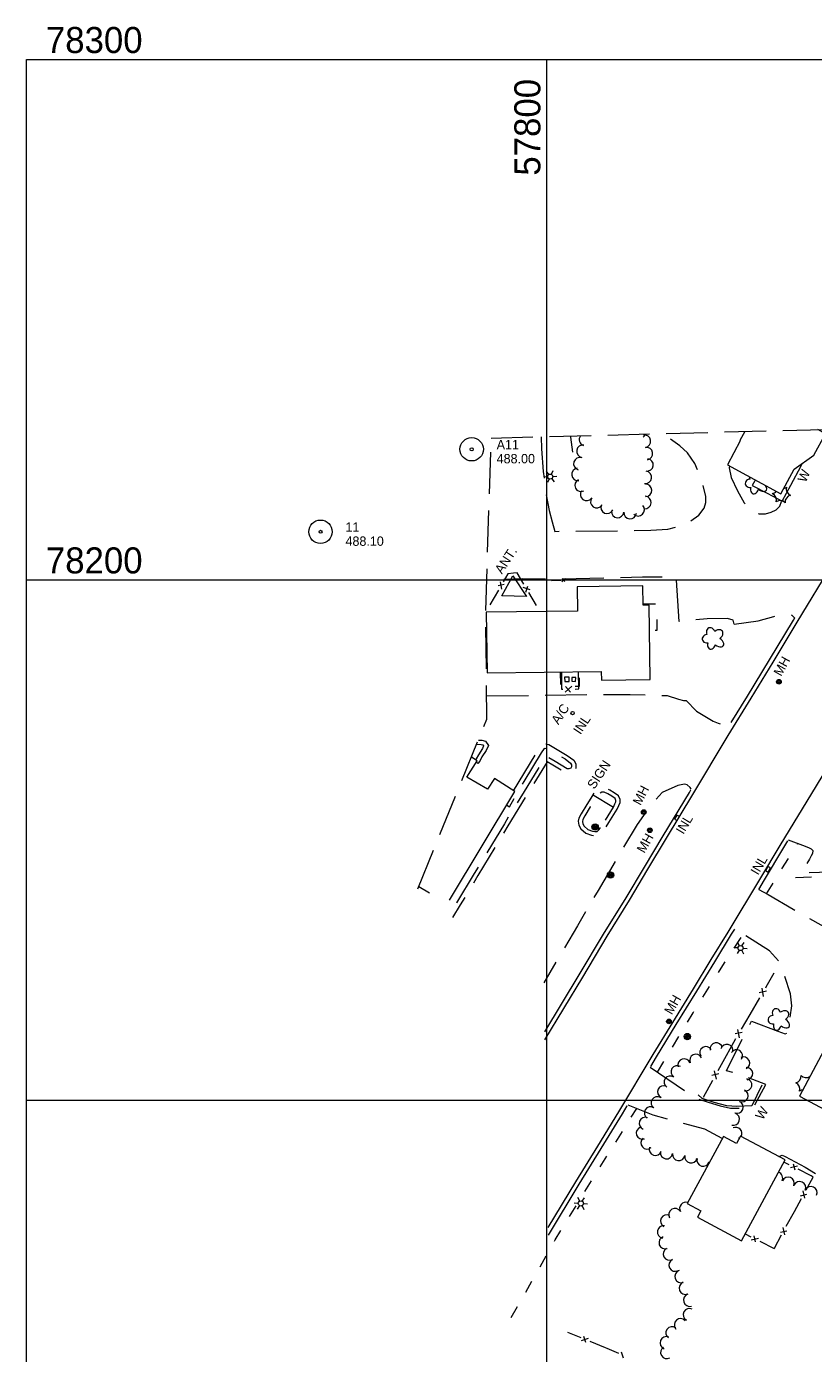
# Model space of a CAD drawing. Header units: feet. Extents: x 57700 to 58190, y 77590 to 78310.
# Tile 6 of 10: x 57700 to 57851, y 78051 to 78306. Entities that reach past the tile are written whole.
import ezdxf
from ezdxf.enums import TextEntityAlignment as Align

# ---------------------------------------------------------------- set-up
doc = ezdxf.new("R2010")
doc.units = ezdxf.units.FT
doc.header["$MEASUREMENT"] = 0
for name, pattern in [('DGN Style 3', [11.216403, 8.011716, -3.204686]), ('DGN Style 5', [5.608201, 2.403515, -3.204686]), ('DGN Style 6', [15.238284, 0.008012, -3.204686, 5.608201, -3.204686, 0.008012, -3.204686])]:
    doc.linetypes.add(name, pattern=pattern)
for name, color, linetype, lineweight in [('E_BLD_Name', 221, 'Continuous', 0), ('E_DRN_Grate', 151, 'Continuous', 0), ('E_DWY', 73, 'DGN Style 3', 0), ('E_LAND_Vegetation', 21, 'Continuous', 0), ('E_MAP_GridLines', 251, 'Continuous', 0), ('E_MAP_Limits', 21, 'DGN Style 3', 0), ('E_MAP_PassPoints', 40, 'Continuous', 0), ('E_MISCPROP', 40, 'Continuous', 0), ('E_MISCPROP_Dash', 54, 'DGN Style 3', 0), ('E_MISCPROP_HvyLine', 54, 'Continuous', 13), ('E_MISCPROP_Railing', 40, 'Continuous', 0), ('E_PATH_Sidewalk', 73, 'DGN Style 5', 0), ('E_RDWY', 40, 'Continuous', 13), ('E_WTR', 251, 'DGN Style 6', 0)]:
    doc.layers.add(name, color=color, linetype=linetype, lineweight=lineweight)
doc.styles.add('Style-IGR_FONT_0', font='IGR_FONT_0.shx')

# ---------------------------------------------------------------- blocks, each defined once
blk = doc.blocks.new('PP')
at = {"layer": 'E_MAP_PassPoints', "color": 40, "linetype": 'Continuous', "lineweight": 0}
for radius in [2.25, 0.288]:
    blk.add_circle((0, 0), radius, dxfattribs=at)
blk = doc.blocks.new('WAL')
at = {"layer": 'E_MISCPROP_Railing', "color": 40, "linetype": 'Continuous', "lineweight": 0, "style": 'Style-IGR_FONT_0'}
blk.add_text('W', height=1.8, rotation=0, dxfattribs=at).set_placement((-0.69, -0.03), align=Align.MIDDLE_LEFT)
blk = doc.blocks.new('INLT')
at = {"layer": 'E_MISCPROP_Railing', "color": 40, "linetype": 'Continuous', "lineweight": 0, "flags": 128}
blk.add_lwpolyline([(0.9, -0.6), (0.9, 0), (0, 0), (0, -0.6), (0.9, -0.6)], dxfattribs=at)
blk = doc.blocks.new('INL')
at = {"layer": 'E_MISCPROP_Railing', "color": 40, "linetype": 'Continuous', "lineweight": 0, "style": 'Style-IGR_FONT_0'}
blk.add_text('INL', height=1.8, rotation=0.0001, dxfattribs=at).set_placement((-1.75, -0.89))
blk = doc.blocks.new('INL_1')
at = {"layer": 'E_MISCPROP_Railing', "color": 40, "linetype": 'Continuous', "lineweight": 0, "style": 'Style-IGR_FONT_0'}
blk.add_text('INL', height=1.8, rotation=0.0001, dxfattribs=at).set_placement((-1.75, -0.89))
blk = doc.blocks.new('MHO')
at = {"layer": 'E_DRN_Grate', "color": 20, "linetype": 'Continuous', "lineweight": 0}
for centre, radius in [((0, 0.01), 0.45), ((0.01, 0.01), 0.365), ((0, 0.01), 0.29), ((0, 0), 0.182)]:
    blk.add_circle(centre, radius, dxfattribs=at)
blk = doc.blocks.new('MHT')
at = {"layer": 'E_DRN_Grate', "color": 20, "linetype": 'Continuous', "lineweight": 0, "style": 'Style-IGR_FONT_0'}
blk.add_text('MH', height=1.8, rotation=0.0001, dxfattribs=at).set_placement((-1.68, -0.92))
blk = doc.blocks.new('MHO_1')
at = {"layer": 'E_DRN_Grate', "color": 20, "linetype": 'Continuous', "lineweight": 0}
for centre, radius in [((0, 0.01), 0.45), ((0.01, 0.01), 0.365), ((0, 0.01), 0.29), ((0, 0), 0.182)]:
    blk.add_circle(centre, radius, dxfattribs=at)
blk = doc.blocks.new('MHT_1')
at = {"layer": 'E_DRN_Grate', "color": 20, "linetype": 'Continuous', "lineweight": 0, "style": 'Style-IGR_FONT_0'}
blk.add_text('MH', height=1.8, rotation=0, dxfattribs=at).set_placement((-1.68, -0.92))
blk = doc.blocks.new('MHO_2')
at = {"layer": 'E_DRN_Grate', "color": 20, "linetype": 'Continuous', "lineweight": 0}
for centre, radius in [((0, 0.01), 0.45), ((0.01, 0.01), 0.365), ((0, 0.01), 0.29), ((0, 0), 0.182)]:
    blk.add_circle(centre, radius, dxfattribs=at)
blk = doc.blocks.new('MHT_2')
at = {"layer": 'E_DRN_Grate', "color": 20, "linetype": 'Continuous', "lineweight": 0, "style": 'Style-IGR_FONT_0'}
blk.add_text('MH', height=1.8, rotation=360, dxfattribs=at).set_placement((-1.68, -0.92))
blk = doc.blocks.new('MHO_4')
at = {"layer": 'E_DRN_Grate', "color": 20, "linetype": 'Continuous', "lineweight": 0}
for centre, radius in [((0, 0.01), 0.45), ((0.01, 0.01), 0.365), ((0, 0.01), 0.29), ((0, 0), 0.182)]:
    blk.add_circle(centre, radius, dxfattribs=at)
blk = doc.blocks.new('MHT_4')
at = {"layer": 'E_DRN_Grate', "color": 20, "linetype": 'Continuous', "lineweight": 0, "style": 'Style-IGR_FONT_0'}
blk.add_text('MH', height=1.8, rotation=0.0001, dxfattribs=at).set_placement((-1.68, -0.92))
blk = doc.blocks.new('AC')
at = {"layer": 'E_BLD_Name', "linetype": 'Continuous', "style": 'Style-IGR_FONT_0'}
blk.add_text('A/C', height=1.8, rotation=0.0001, dxfattribs=at).set_placement((0.5, -0.83))
blk = doc.blocks.new('POLE')
at = {"layer": 'E_MISCPROP', "color": 20, "linetype": 'Continuous', "lineweight": 0}
for centre, radius in [((0, 0.01), 0.605), ((0, 0.01), 0.456), ((0, 0), 0.303), ((0, 0), 0.151)]:
    blk.add_circle(centre, radius, dxfattribs=at)
blk = doc.blocks.new('LTP')
at = {"layer": 'E_MISCPROP', "color": 20, "linetype": 'Continuous', "lineweight": 0}
for p, q in [((-0.49, 0.02), (-1.27, 0.04)), ((-0.24, 0.43), (-0.6, 1.12)), ((0.27, 0.43), (0.68, 1.1)), ((-0.26, -0.43), (-0.67, -1.08)), ((0.23, -0.44), (0.6, -1.09)), ((0.49, -0.01), (1.25, -0.03))]:
    blk.add_line(p, q, dxfattribs=at)
blk.add_circle((0, 0), 0.492, dxfattribs=at)
blk = doc.blocks.new('SIGN')
at = {"layer": 'E_MISCPROP', "color": 20, "linetype": 'Continuous', "lineweight": 0, "style": 'Style-IGR_FONT_0'}
blk.add_text('SIGN', height=1.8, rotation=0.0001, dxfattribs=at).set_placement((-2.6, 0.06), align=Align.MIDDLE_LEFT)
blk = doc.blocks.new('ANT')
at = {"layer": 'E_MISCPROP', "color": 20, "linetype": 'Continuous', "lineweight": 0, "style": 'Style-IGR_FONT_0'}
blk.add_text('ANT.', height=1.8, rotation=0.0001, dxfattribs=at).set_placement((0.17, 0.78), align=Align.MIDDLE_LEFT)
blk = doc.blocks.new('TREE')
at = {"layer": 'E_LAND_Vegetation', "color": 93, "linetype": 'Continuous', "lineweight": 0}
for centre, major_axis, ratio in [((-1.09, -0.01), (0.987, -0.025), 0.832022), ((-0.29, 1.02), (0.272, -0.996), 0.782863), ((0.9, 0.51), (-1.05, -0.59), 0.691916), ((-0.41, -1.09), (0.361, 0.971), 0.716896), ((0.8, -0.78), (-1, 0.92), 0.560249)]:
    blk.add_ellipse(centre, major_axis=major_axis, ratio=ratio, start_param=1.570796, end_param=4.712389, dxfattribs=at)
blk = doc.blocks.new('INL_2')
at = {"layer": 'E_MISCPROP_Railing', "color": 40, "linetype": 'Continuous', "lineweight": 0, "style": 'Style-IGR_FONT_0'}
blk.add_text('INL', height=1.8, rotation=359.9999, dxfattribs=at).set_placement((-1.75, -0.89))
blk = doc.blocks.new('LTP_1')
at = {"layer": 'E_MISCPROP', "color": 20, "linetype": 'Continuous', "lineweight": 0}
for p, q in [((-0.49, 0.02), (-1.27, 0.04)), ((-0.24, 0.43), (-0.6, 1.12)), ((0.27, 0.43), (0.68, 1.1)), ((-0.26, -0.43), (-0.67, -1.08)), ((0.23, -0.44), (0.6, -1.09)), ((0.49, -0.01), (1.25, -0.03))]:
    blk.add_line(p, q, dxfattribs=at)
blk.add_circle((0, 0), 0.492, dxfattribs=at)
blk = doc.blocks.new('POLE_1')
at = {"layer": 'E_MISCPROP', "color": 20, "linetype": 'Continuous', "lineweight": 0}
for centre, radius in [((0, 0.01), 0.605), ((0, 0.01), 0.456), ((0, 0), 0.303), ((0, 0), 0.151)]:
    blk.add_circle(centre, radius, dxfattribs=at)
blk = doc.blocks.new('WAL_2')
at = {"layer": 'E_MISCPROP_Railing', "color": 40, "linetype": 'Continuous', "lineweight": 0, "style": 'Style-IGR_FONT_0'}
blk.add_text('W', height=1.8, rotation=0.0001, dxfattribs=at).set_placement((-0.69, -0.03), align=Align.MIDDLE_LEFT)

msp = doc.modelspace()

# ---------------------------------------------------------------- linework, layer by layer
at = {"layer": 'E_DWY', "color": 51, "linetype": 'DGN Style 3', "lineweight": 0, "flags": 128}
for points in [[(57798.88, 78227.51), (57798.94, 78225.21), (57799.32, 78220.86), (57799.81, 78216.61), (57800.44, 78213.36), (57801.01, 78211.13), (57801.55, 78209.33), (57814.69, 78209.44), (57819.95, 78209.57), (57823.23, 78209.75), (57825.61, 78210.37), (57827.63, 78211.34), (57829.21, 78212.46), (57830.22, 78213.78), (57830.57, 78214.88), (57830.55, 78216.04), (57829.93, 78218.54), (57829.05, 78220.93), (57828.43, 78222.4), (57827.01, 78224.4), (57825.55, 78225.78), (57822.32, 78228.1), (57822.29, 78228.12)], [(57835.11, 78221.87), (57835.02, 78221.55), (57835.41, 78219.65), (57836.61, 78217.13), (57837.92, 78214.81), (57839.64, 78213.08), (57840.83, 78212.7), (57842.05, 78212.72), (57843.09, 78213), (57844.06, 78213.44), (57844.75, 78214.17), (57845.09, 78215.08)], [(57835.99, 78191.51), (57835.83, 78192.28), (57834.7, 78192.57), (57830.82, 78192.5), (57825.43, 78192.01), (57824.87, 78200.49), (57818.37, 78200.5), (57800.65, 78200.1), (57795.38, 78200.18), (57788.44, 78200)], [(57835.99, 78191.51), (57840.62, 78192.12), (57843.62, 78192.99), (57845.07, 78193.39), (57846.09, 78193.52), (57846.53, 78193.46), (57847.09, 78193.2), (57847.34, 78192.95), (57847.63, 78192.63)], [(57788.43, 78177.73), (57796.8, 78177.79), (57807.91, 78177.97), (57816.04, 78177.96), (57823.11, 78177.77), (57825.3, 78177.1), (57826.28, 78176.81), (57826.76, 78176.84)], [(57826.76, 78176.84), (57828.78, 78174.78), (57830.98, 78173.43), (57831.93, 78172.87), (57832.95, 78172.45), (57833.83, 78172.19), (57834.48, 78172.26), (57834.9, 78172.36), (57835.41, 78172.54)], [(57795.64, 78161.29), (57799, 78166.8), (57799.53, 78167.62), (57799.7, 78167.69), (57800.11, 78167.61), (57803.49, 78165.59), (57804.56, 78164.81), (57804.75, 78164.44), (57804.75, 78164.06), (57804.6, 78163.84), (57804.25, 78163.67), (57803.91, 78163.7), (57801.57, 78165.1), (57799.81, 78166.15), (57796.12, 78160.18), (57791.83, 78153.15), (57786.05, 78143.59), (57782.65, 78137.95), (57781.19, 78135.54)], [(57793.58, 78159.46), (57798.32, 78167.22), (57799, 78168.27), (57799.62, 78168.52), (57800.4, 78168.38), (57803.93, 78166.25), (57805.19, 78165.35), (57805.55, 78164.64), (57805.55, 78163.81), (57805.13, 78163.21), (57804.41, 78162.86), (57803.66, 78162.92), (57801.16, 78164.42), (57800.08, 78165.06), (57796.8, 78159.76), (57792.52, 78152.73), (57786.74, 78143.17), (57783.34, 78137.54), (57781.87, 78135.13)], [(57786.52, 78168.44), (57787.38, 78168.38), (57787.71, 78168.3), (57787.85, 78168.09), (57787.63, 78167.59), (57786.84, 78166.41), (57786.43, 78165.6), (57786.28, 78165.44)], [(57786.83, 78169.22), (57787.51, 78169.18), (57788.2, 78168.99), (57788.76, 78168.18), (57788.34, 78167.21), (57787.53, 78166.01), (57787.09, 78165.14), (57786.71, 78164.73), (57786.43, 78164.99)], [(57827.75, 78159.76), (57827.55, 78160.1), (57826.99, 78160.63), (57826.45, 78160.74), (57825.14, 78160.52), (57822.15, 78159.12), (57819.86, 78156.58), (57817.38, 78153), (57814.13, 78147.64), (57809.85, 78140.31), (57805.88, 78133.52), (57802.64, 78128.07), (57799.44, 78122.6)], [(57811.93, 78153.4), (57813.49, 78155.97), (57813.8, 78156.63), (57814.07, 78157.2), (57814.08, 78157.82), (57813.74, 78158.48), (57812.96, 78159.11), (57812.11, 78159.6), (57811.17, 78160.04), (57810.33, 78159.96), (57809.7, 78159.64), (57809.14, 78159.15), (57808.42, 78158.08), (57807.67, 78156.83)], [(57811.24, 78153.82), (57812.79, 78156.35), (57813.08, 78156.97), (57813.27, 78157.38), (57813.27, 78157.63), (57813.1, 78157.97), (57812.51, 78158.45), (57811.74, 78158.89), (57811.03, 78159.22), (57810.56, 78159.18), (57810.15, 78158.97), (57809.74, 78158.61), (57809.1, 78157.65), (57808.35, 78156.42)], [(57807.66, 78156.82), (57806.62, 78155.05), (57806.17, 78154.24), (57806, 78153.63), (57806.12, 78152.84), (57806.52, 78152.18), (57807.48, 78151.36), (57808.58, 78150.95), (57809.21, 78150.84), (57810.01, 78150.91), (57810.64, 78151.51), (57811.13, 78152.14), (57811.92, 78153.39)], [(57808.35, 78156.42), (57807.31, 78154.65), (57806.92, 78153.93), (57806.82, 78153.58), (57806.89, 78153.12), (57807.14, 78152.7), (57807.89, 78152.06), (57808.8, 78151.73), (57809.25, 78151.65), (57809.66, 78151.68), (57810.04, 78152.04), (57810.48, 78152.6), (57811.24, 78153.82)], [(57846.37, 78150.02), (57849.63, 78148.83), (57850.39, 78148.54), (57850.81, 78148.33), (57851.09, 78147.98), (57851.08, 78147.4), (57850.82, 78146.96), (57850.47, 78146.31), (57849.86, 78145.33), (57849.38, 78144.54), (57849.17, 78144.17), (57849.08, 78143.87), (57849.3, 78143.76), (57849.49, 78143.74), (57852.4, 78143.85), (57864.47, 78144.15), (57873.32, 78145.28), (57877.95, 78145.86), (57883.13, 78153.32)], [(57840.72, 78140.51), (57842.54, 78139.52), (57847.33, 78136.73), (57854.86, 78132.47), (57856.19, 78131.9), (57856.82, 78131.86), (57857.61, 78131.98), (57863.89, 78133.19), (57864.48, 78133.2), (57865.65, 78133.21), (57865.98, 78133.2), (57876.49, 78129.08), (57882.9, 78126.12), (57889.14, 78123.33), (57893.95, 78121.43), (57894.04, 78121.21), (57894.07, 78121.04), (57894.12, 78120.7), (57894.16, 78120), (57894.59, 78117.28), (57894.71, 78117.09), (57895.03, 78116.93), (57895.39, 78116.84), (57900.99, 78115.33), (57915.82, 78115.14), (57915.84, 78114.53)], [(57819.85, 78106.38), (57828.66, 78100.36), (57831.02, 78099.62), (57833.28, 78098.92), (57835.27, 78098.5), (57837.39, 78098.46), (57838.71, 78098.55), (57839.5, 78098.75), (57839.84, 78098.95), (57839.98, 78099.11), (57842.09, 78103.05), (57838.13, 78104.59), (57834.51, 78105.69), (57839.31, 78115.22), (57844.36, 78113.29), (57845.79, 78112.79), (57846.17, 78112.9), (57846.27, 78113.03), (57846.37, 78113.22), (57846.46, 78113.39), (57847.05, 78118.15), (57846.81, 78120.43), (57845.62, 78124.11), (57844.54, 78126.79), (57842.77, 78128.69), (57836.16, 78132.99)], [(57815.55, 78099.1), (57820.35, 78097.2), (57830.27, 78094.5), (57833.71, 78092.65)], [(57844.59, 78089.17), (57845.22, 78089.44), (57845.8, 78089.19), (57849.65, 78087.15), (57854.29, 78084.21), (57867.86, 78076.55), (57882.58, 78070.61), (57888.14, 78080.57)]]:
    msp.add_lwpolyline(points, dxfattribs=at)
at = {"layer": 'E_LAND_Vegetation', "color": 93, "linetype": 'Continuous', "lineweight": 0}
for centre, radius, start, end in [((57807.41, 78226.98), 1.2, 142.6386, 252.0863), ((57817.75, 78228.4), 1.2, 308.2836, 342.1076), ((57818.75, 78226.64), 1.2, 279.4781, 99.4628), ((57806.92, 78224.72), 1.2, 79.9732, 259.9579), ((57819.14, 78224.27), 1.2, 279.4781, 99.4628), ((57805.98, 78220.25), 1.2, 96.5143, 276.499), ((57806.34, 78222.32), 1.2, 73.076, 253.0607), ((57819.25, 78222.09), 1.2, 262.2314, 82.2161), ((57806.58, 78218.17), 1.2, 115.7386, 295.7233), ((57818.93, 78219.71), 1.2, 262.2314, 82.2161), ((57807.64, 78216.44), 1.2, 144.507, 324.4917), ((57818.83, 78214.87), 1.2, 265.9338, 85.9184), ((57818.99, 78217.2), 1.2, 272.2913, 92.276), ((57843.06, 78217.84), 1.29, 281.797, 322.1395), ((57842.83, 78215.38), 1.29, 341.797, 67.562), ((57845.3, 78218.87), 1.29, 281.2139, 307.562), ((57847.08, 78214.99), 1.29, 101.7971, 187.562), ((57847.31, 78217.44), 1.29, 161.7971, 247.562), ((57809.6, 78215.04), 1.2, 144.507, 324.4917), ((57811.57, 78213.94), 1.2, 156.1809, 336.1656), ((57817.56, 78213.48), 1.2, 224.1055, 44.0902), ((57844.84, 78213.96), 1.29, 41.7971, 127.562), ((57813.6, 78213.14), 1.2, 174.9012, 354.8859), ((57816, 78212.93), 1.2, 174.9012, 354.8859), ((57830.57, 78109.15), 1.18, 31.0965, 211.0812), ((57832.56, 78109.89), 1.18, 11.5943, 191.579), ((57834.59, 78109.58), 1.18, 346.0869, 166.0716), ((57836.45, 78108.55), 1.18, 326.7829, 146.7676), ((57825.03, 78105.48), 1.18, 57.6698, 237.6545), ((57826.37, 78106.8), 1.18, 17.9165, 197.9012), ((57828.64, 78107.69), 1.18, 24.9987, 204.9834), ((57837.8, 78107.14), 1.18, 296.3936, 116.3782), ((57823.71, 78103.49), 1.18, 54.7797, 234.7644), ((57838.22, 78102.97), 1.18, 258.5253, 78.51), ((57838.39, 78105.13), 1.18, 274.9751, 94.9597), ((57847.57, 78104.61), 1.29, 281.797, 7.562), ((57849.81, 78105.64), 1.29, 221.797, 305.5838), ((57822.45, 78101.62), 1.18, 64.4371, 244.4217), ((57837.52, 78100.87), 1.18, 246.1782, 66.1629), ((57847.34, 78102.16), 1.29, 341.797, 67.562), ((57849.36, 78100.73), 1.29, 97.6179, 127.562), ((57819.91, 78097.57), 1.18, 58.6701, 238.6548), ((57821.2, 78099.52), 1.18, 56.9178, 236.9025), ((57836.57, 78098.68), 1.18, 247.89, 67.8747), ((57818.94, 78095.55), 1.18, 69.6331, 249.6178), ((57835.85, 78096.36), 1.18, 254.7604, 74.7451), ((57818.37, 78093.69), 1.18, 108.4534, 288.4381), ((57836.31, 78093.63), 1.18, 331.5839, 115.8397), ((57819.26, 78091.81), 1.18, 130.4835, 310.4681), ((57836.97, 78091.57), 1.18, 86.9796, 97.9971), ((57836.31, 78093.63), 1.18, 295.855, 304.1897), ((57820.86, 78090.58), 1.18, 160.7407, 340.7254), ((57823, 78089.92), 1.18, 171.6903, 351.6749), ((57825.34, 78089.58), 1.18, 171.6396, 351.6243), ((57827.7, 78089.12), 1.18, 167.7622, 347.7469), ((57830.02, 78088.49), 1.18, 164.3183, 344.303), ((57832.3, 78087.74), 1.18, 160.3854, 174.2439), ((57844.14, 78085.06), 1.19, 332.3134, 71.6196), ((57846.36, 78084.05), 1.19, 337.1089, 157.0936), ((57848.57, 78083.19), 1.19, 336.1665, 156.1512), ((57850.75, 78082.23), 1.19, 336.1665, 156.1512), ((57824.63, 78078.02), 1.2, 29.7584, 209.7431), ((57826.71, 78079.21), 1.2, 72.0807, 209.5249), ((57822.44, 78074.7), 1.2, 80.6112, 260.5958), ((57823.05, 78076.8), 1.2, 63.3713, 243.3559), ((57822.75, 78072.63), 1.2, 108.9183, 288.903), ((57823.57, 78070.48), 1.2, 117.614, 297.5987), ((57824.67, 78068.33), 1.2, 116.7448, 296.7294), ((57825.81, 78066.14), 1.2, 109.6883, 289.673), ((57826.63, 78063.9), 1.2, 110.8648, 290.8495), ((57827.45, 78061.59), 1.2, 106.1645, 286.1492), ((57825.7, 78056.84), 1.2, 41.4706, 221.4553), ((57827.39, 78058.81), 1.2, 62.6728, 242.6575), ((57824.06, 78055.3), 1.2, 53.5456, 233.5303), ((57822.96, 78053.39), 1.2, 69.4975, 249.4821), ((57823.05, 78051.55), 1.2, 120.3463, 300.331)]:
    msp.add_arc(centre, radius, start, end, dxfattribs=at)
for centre, major_axis, ratio, start_param, end_param in [((57839.12, 78218.57), (0.983, 0.089), 0.832022, 1.570796, 4.712389), ((57839.79, 78219.69), (0.384, -0.959), 0.782863, 4.297681, 4.712389), ((57839.91, 78217.58), (0.25, 1.01), 0.716896, 1.570796, 4.712389), ((57841.08, 78218.02), (-1.1, 0.8), 0.560249, 1.570796, 4.185758)]:
    msp.add_ellipse(centre, major_axis=major_axis, ratio=ratio, start_param=start_param, end_param=end_param, dxfattribs=at)
at = {"layer": 'E_MAP_GridLines', "color": 161, "linetype": 'Continuous', "lineweight": 0}
for p, q in [((57700, 77800), (57700, 78300)), ((57700, 78300), (58100, 78300)), ((57800, 77800), (57800, 78300)), ((57700, 78200), (58100, 78200)), ((57700, 78100), (58100, 78100))]:
    msp.add_line(p, q, dxfattribs=at)
at = {"layer": 'E_MAP_Limits', "color": 73, "linetype": 'DGN Style 3', "lineweight": 0, "flags": 128}
for points in [[(57789.3, 78227.26), (57947.99, 78231.4), (58003.66, 78233.74)], [(57775.2, 78140.66), (57788.49, 78173.27), (57788.24, 78193.71), (57789.3, 78227.26)]]:
    msp.add_lwpolyline(points, dxfattribs=at)
at = {"layer": 'E_MISCPROP', "color": 20, "linetype": 'Continuous', "lineweight": 0}
msp.add_line((57808.79, 78158.78), (57812.81, 78156.3), dxfattribs=at)
at = {"layer": 'E_MISCPROP', "color": 20, "linetype": 'Continuous', "lineweight": 0, "flags": 128}
msp.add_lwpolyline([(57793.45, 78200.78), (57796.08, 78196.82), (57791.34, 78196.92)], close=True, dxfattribs=at)
at = {"layer": 'E_MISCPROP_Dash', "color": 241, "linetype": 'DGN Style 3', "lineweight": 0, "flags": 128}
for points in [[(57803.43, 78180.47), (57804.28, 78180.48), (57804.26, 78181.3), (57803.42, 78181.28)], [(57804.83, 78181.27), (57804.77, 78180.55), (57805.53, 78180.49), (57805.58, 78181.22)]]:
    msp.add_lwpolyline(points, close=True, dxfattribs=at)
at = {"layer": 'E_MISCPROP_HvyLine', "color": 241, "linetype": 'Continuous', "lineweight": 13, "flags": 128}
for points in [[(57838.04, 78228.53), (57837.1, 78226.79), (57837.18, 78226.75), (57834.69, 78222.09), (57844.99, 78216.56), (57847.54, 78221.3), (57851.34, 78223.95), (57853.57, 78228.1), (57852.09, 78228.9)], [(57781.29, 78138.48), (57793.87, 78159.31), (57789.92, 78161.82), (57788.58, 78159.81), (57784.59, 78162.12), (57786.59, 78165.24), (57785.49, 78165.93)], [(57775.37, 78141.08), (57777.43, 78139.86)]]:
    msp.add_lwpolyline(points, dxfattribs=at)
for points in [[(57788.51, 78182.11), (57810.46, 78182.41), (57810.49, 78180.75), (57819.85, 78180.87), (57819.66, 78195.16), (57818.5, 78195.14), (57818.45, 78198.85), (57805.84, 78198.69), (57805.9, 78194.01), (57788.36, 78193.79)], [(57857.45, 78117.48), (57848.54, 78100.81), (57887.73, 78079.88), (57896.64, 78096.56)], [(57833.93, 78093.06), (57826.98, 78080.17), (57829.62, 78078.74), (57828.98, 78077.55), (57837.41, 78073), (57845.78, 78088.53), (57837.24, 78093.13), (57836.46, 78091.69)]]:
    msp.add_lwpolyline(points, close=True, dxfattribs=at)
at = {"layer": 'E_MISCPROP_Railing', "color": 40, "linetype": 'Continuous', "lineweight": 0}
for p, q in [((57791.81, 78199.11), (57790.62, 78198.88)), ((57791.03, 78199.62), (57791.3, 78198.23)), ((57796.8, 78198.08), (57795.46, 78198.53)), ((57795.98, 78197.66), (57796.35, 78198.81)), ((57802.89, 78199.65), (57803.55, 78200.25)), ((57802.91, 78200.24), (57803.43, 78199.67)), ((57803.52, 78178.4), (57804.81, 78179.55)), ((57803.56, 78179.53), (57804.56, 78178.44)), ((57842.19, 78120.94), (57840.83, 78120.68)), ((57841.3, 78121.53), (57841.6, 78119.94)), ((57837.56, 78113.04), (57836.2, 78112.77)), ((57836.67, 78113.63), (57836.97, 78112.03)), ((57833.08, 78105.07), (57831.73, 78104.77)), ((57832.18, 78105.63), (57832.52, 78104.05)), ((57848.2, 78087.35), (57846.83, 78087.01)), ((57847.73, 78086.54), (57847.43, 78087.72)), ((57848.76, 78081.67), (57849.94, 78081.94)), ((57849.55, 78081.19), (57849.25, 78082.57)), ((57839.28, 78073.16), (57840.66, 78073.5)), ((57839.75, 78073.96), (57840.05, 78072.79)), ((57844.91, 78074.66), (57846.1, 78074.93)), ((57845.71, 78074.17), (57845.4, 78075.55)), ((57806.67, 78053.82), (57807.98, 78054.27)), ((57807.05, 78054.64), (57807.45, 78053.52)), ((57814.3, 78051.63), (57814.67, 78050.5))]:
    msp.add_line(p, q, dxfattribs=at)
at = {"layer": 'E_MISCPROP_Railing', "color": 40, "linetype": 'Continuous', "lineweight": 13, "flags": 128}
for points in [[(57839.95, 78219.02), (57839.48, 78218.12), (57842.31, 78216.68), (57845.23, 78215.12), (57846.9, 78218.2), (57848.86, 78221.92), (57849.13, 78222.41)], [(57841.29, 78102.91), (57839.37, 78098.93), (57836.49, 78098.8), (57834.56, 78098.91), (57832.14, 78099.55), (57829.86, 78100.34), (57829.11, 78101.02)]]:
    msp.add_lwpolyline(points, dxfattribs=at)
at = {"layer": 'E_MISCPROP_Railing', "color": 40, "linetype": 'Continuous', "lineweight": 0, "flags": 128}
for points in [[(57793.61, 78201.29), (57792.5, 78201.15), (57791.63, 78199.66)], [(57795.59, 78199.17), (57794.29, 78201.38), (57793.61, 78201.29)], [(57800.86, 78199.91), (57802.67, 78199.96)], [(57803.87, 78199.99), (57805.93, 78200.04)], [(57790.68, 78198.03), (57789.05, 78195.22)], [(57797.99, 78195.09), (57796.54, 78197.55)], [(57802.81, 78182.18), (57802.79, 78179), (57803.1, 78179)], [(57805.41, 78179.03), (57806.17, 78179.05), (57806.05, 78182.27)], [(57847.8, 78142.82), (57850.88, 78142.95)], [(57843.62, 78124.41), (57842.07, 78121.71), (57841.99, 78121.57)], [(57840.89, 78119.7), (57839.01, 78116.49)], [(57839.01, 78116.49), (57837.36, 78113.67)], [(57836.26, 78111.8), (57835.86, 78111.11), (57834.45, 78108.55)], [(57834.45, 78108.55), (57832.86, 78105.69)], [(57831.82, 78103.79), (57830.02, 78100.54)], [(57846.59, 78087.61), (57845.56, 78088.14)], [(57850.81, 78085.45), (57848.27, 78086.75)], [(57849.86, 78082.79), (57851.21, 78085.25), (57850.81, 78085.45)], [(57847.58, 78078.63), (57848.95, 78081.13)], [(57846.02, 78075.78), (57847.58, 78078.63)], [(57838.12, 78074.31), (57839.21, 78073.75)], [(57843.73, 78071.61), (57845.11, 78074.12)], [(57840.9, 78072.9), (57843.66, 78071.49), (57843.73, 78071.61)], [(57803.95, 78055.45), (57806.55, 78054.39)], [(57808.26, 78053.7), (57811.21, 78052.49)], [(57811.21, 78052.49), (57811.53, 78052.36), (57813.79, 78051.39)]]:
    msp.add_lwpolyline(points, dxfattribs=at)
at = {"layer": 'E_MISCPROP_Railing', "color": 40, "linetype": 'Continuous', "lineweight": 0}
msp.add_circle((57804.94, 78174.4), 0.323, dxfattribs=at)
at = {"layer": 'E_PATH_Sidewalk', "color": 51, "linetype": 'DGN Style 5', "lineweight": 0, "flags": 128}
for points in [[(57818.5, 78195.39), (57821.09, 78195.38), (57821.16, 78190.28), (57819.73, 78190.24)], [(57802.58, 78182.3), (57802.65, 78179.51), (57806.27, 78179.6), (57806.27, 78182.35)], [(57792.29, 78156.69), (57792.82, 78156.41), (57795.64, 78161.29)], [(57842.21, 78139.7), (57848.24, 78149.34)], [(57821.27, 78105.41), (57828.1, 78116.81), (57833.8, 78125.88), (57837.79, 78131.93)], [(57793.17, 78058.25), (57801.61, 78073.2), (57809.8, 78086.5), (57817.29, 78098.42)]]:
    msp.add_lwpolyline(points, dxfattribs=at)
at = {"layer": 'E_RDWY', "color": 21, "linetype": 'Continuous', "lineweight": 13, "flags": 128}
for points in [[(57799.63, 78111.64), (57806.93, 78123.68), (57811.58, 78131.53), (57815.9, 78138.47), (57819.43, 78144.39), (57823.02, 78150.38), (57828.08, 78158.75), (57834.85, 78170.09), (57839.24, 78177.27), (57843.48, 78184.22), (57848.09, 78191.85), (57854.96, 78203.14), (57857.86, 78207.99), (57865.17, 78219.86), (57870.36, 78228.51), (57870.9, 78229.39)], [(57800.27, 78075.56), (57805.56, 78084.32), (57809.78, 78091.18), (57813.85, 78097.81), (57820.4, 78108.79), (57824.18, 78114.97), (57828.17, 78121.41), (57831.58, 78127.05), (57834.82, 78132.33), (57841.15, 78142.75), (57844.84, 78148.99), (57851.81, 78160.4), (57856.4, 78167.95), (57859.82, 78173.54), (57861.98, 78177.3), (57868.23, 78187.48), (57871.39, 78192.66), (57878.42, 78204.2), (57882.24, 78210.62), (57888.27, 78220.42), (57892.9, 78227.95), (57894.13, 78229.99)], [(57835.44, 78172.59), (57838.56, 78177.68), (57842.79, 78184.63), (57847.41, 78192.26), (57847.67, 78192.7)], [(57799.6, 78113.14), (57806.24, 78124.08), (57810.9, 78131.95), (57815.21, 78138.88), (57818.74, 78144.8), (57822.33, 78150.79), (57827.39, 78159.17), (57827.68, 78159.65)], [(57840.71, 78140.5), (57841.83, 78142.34), (57845.53, 78148.57), (57846.32, 78149.86)], [(57819.96, 78106.5), (57821.08, 78108.38), (57824.86, 78114.55), (57828.85, 78121), (57832.26, 78126.63), (57835.5, 78131.91), (57836.1, 78132.9)], [(57800.29, 78074.06), (57806.24, 78083.9), (57810.46, 78090.76), (57814.54, 78097.39), (57815.46, 78098.94)]]:
    msp.add_lwpolyline(points, dxfattribs=at)
at = {"layer": 'E_WTR', "color": 161, "linetype": 'Continuous', "lineweight": 0, "flags": 128}
msp.add_lwpolyline([(57804.55, 78227.66), (57804.57, 78227.46), (57804.95, 78224.53)], dxfattribs=at)

# ---------------------------------------------------------------- block references
at = {"layer": 'E_BLD_Name', "linetype": 'Continuous', "xscale": 1.000003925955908, "yscale": 1.000003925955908, "zscale": 1.000003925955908, "rotation": 56.58565017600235}
msp.add_blockref('AC', (57801.25, 78172.11), dxfattribs=at)
at = {"layer": 'E_DRN_Grate', "color": 20, "linetype": 'Continuous', "lineweight": 0}
for name, p, xscale, yscale, zscale, rotation in [('MHT_2', (57845.04, 78183.26), 0.99999773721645, 0.99999773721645, 0.99999773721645, 61.06698646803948), ('MHO_2', (57844.62, 78180.42), 0.99999773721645, 0.99999773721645, 0.99999773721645, 61.06698646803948), ('MHT_1', (57817.95, 78158.46), 0.9999978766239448, 0.9999978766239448, 0.9999978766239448, 62.80409678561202), ('MHO_1', (57818.64, 78155.38), 0.9999978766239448, 0.9999978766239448, 0.9999978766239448, 62.80409678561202), ('MHO', (57819.8, 78151.9), 1.000001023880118, 1.000001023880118, 1.000001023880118, 60.68837662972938), ('MHT', (57818.76, 78149.27), 1.000001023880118, 1.000001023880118, 1.000001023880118, 60.68837662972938), ('MHT_4', (57824.05, 78118.23), 0.999999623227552, 0.999999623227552, 0.999999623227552, 60.31895523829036), ('MHO_4', (57823.48, 78115.14), 0.999999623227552, 0.999999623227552, 0.999999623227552, 60.31895523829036)]:
    msp.add_blockref(name, p, dxfattribs=dict(at, xscale=xscale, yscale=yscale, zscale=zscale, rotation=rotation))
at = {"layer": 'E_LAND_Vegetation', "color": 93, "linetype": 'Continuous', "lineweight": 0, "xscale": 0.9999999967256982, "yscale": 0.9999999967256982, "zscale": 0.9999999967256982, "rotation": 6.58562471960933}
for p in [(57831.92, 78188.83), (57844.57, 78115.62)]:
    msp.add_blockref('TREE', p, dxfattribs=at)
at = {"layer": 'E_MAP_PassPoints', "color": 40, "linetype": 'Continuous', "lineweight": 0}
for p in [(57785.55, 78225.1), (57756.5, 78209.25)]:
    msp.add_blockref('PP', p, dxfattribs=at)
at = {"layer": 'E_MISCPROP', "color": 20, "linetype": 'Continuous', "lineweight": 0}
for name, p, xscale, yscale, zscale, rotation in [('LTP', (57800.66, 78219.85), 0.9999999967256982, 0.9999999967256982, 0.9999999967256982, 6.58562471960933), ('ANT', (57791.17, 78200.94), 1.000003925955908, 1.000003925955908, 1.000003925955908, 56.58565017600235), ('SIGN', (57809.85, 78162.28), 1.000003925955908, 1.000003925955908, 1.000003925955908, 56.58565017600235), ('POLE', (57809.28, 78152.52), 0.9999999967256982, 0.9999999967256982, 0.9999999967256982, 6.58562471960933), ('POLE', (57812.24, 78143.28), 0.9999999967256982, 0.9999999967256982, 0.9999999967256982, 6.58562471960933), ('LTP_1', (57837.24, 78129.25), 0.9999989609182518, 0.9999989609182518, 0.9999989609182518, 58.76572897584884), ('POLE_1', (57827, 78112.24), 0.9999989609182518, 0.9999989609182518, 0.9999989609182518, 58.76572897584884), ('LTP_1', (57806.54, 78080.17), 0.9999989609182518, 0.9999989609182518, 0.9999989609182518, 58.76572897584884)]:
    msp.add_blockref(name, p, dxfattribs=dict(at, xscale=xscale, yscale=yscale, zscale=zscale, rotation=rotation))
at = {"layer": 'E_MISCPROP_Railing', "color": 40, "linetype": 'Continuous', "lineweight": 0}
for name, p, xscale, yscale, zscale, rotation in [('WAL', (57849.18, 78219.59), 1.000001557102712, 1.000001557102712, 1.000001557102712, 66.58571004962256), ('INL_1', (57806.67, 78172.11), 1.000003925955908, 1.000003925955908, 1.000003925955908, 56.58565017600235), ('INLT', (57825.51, 78154.51), 0.9999988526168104, 0.9999988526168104, 0.9999988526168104, 238.8471307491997), ('INL', (57826.36, 78152.94), 0.9999988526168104, 0.9999988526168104, 0.9999988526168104, 58.84713074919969), ('INL_2', (57840.71, 78145.1), 1.000000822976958, 1.000000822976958, 1.000000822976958, 59.362398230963), ('INLT', (57841.99, 78144.17), 1.000000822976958, 1.000000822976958, 1.000000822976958, 59.362398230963), ('WAL_2', (57841.06, 78097.16), 0.9999985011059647, 0.9999985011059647, 0.9999985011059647, 58.68611101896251)]:
    msp.add_blockref(name, p, dxfattribs=dict(at, xscale=xscale, yscale=yscale, zscale=zscale, rotation=rotation))

# ---------------------------------------------------------------- texts
at = {"layer": 'E_MAP_GridLines', "color": 161, "linetype": 'Continuous', "lineweight": 0, "style": 'Style-IGR_FONT_0'}
for s, p in [('  78300  ', (57700, 78301.25)), ('  78200  ', (57700, 78201.25))]:
    msp.add_text(s, height=5, dxfattribs=at).set_placement(p)
msp.add_text('  57800  ', height=5, rotation=90, dxfattribs=at).set_placement((57798.75, 78299.99), align=Align.RIGHT)
at = {"layer": 'E_MAP_PassPoints', "color": 40, "linetype": 'Continuous', "lineweight": 0, "style": 'Style-IGR_FONT_0'}
for s, p in [('A11', (57790.35, 78225.1)), ('488.00', (57790.35, 78222.4)), ('11', (57761.3, 78209.25)), ('488.10', (57761.3, 78206.55))]:
    msp.add_text(s, height=1.8, dxfattribs=at).set_placement(p)

doc.saveas('drawing.dxf')
